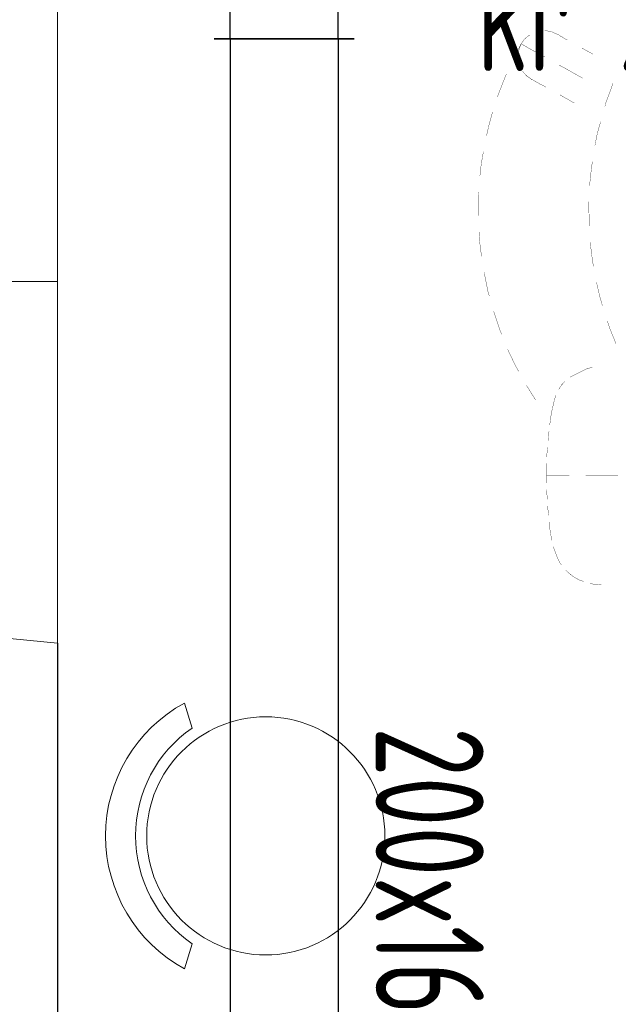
# Model space of a CAD drawing. Header units: millimetres. Extents: x 6904000 to 7075021, y 297772 to 407623.
# Tile 34 of 91: x 6940897 to 6942007, y 400075 to 401900. Entities that reach past the tile are written whole.
import ezdxf
from ezdxf.enums import TextEntityAlignment as Align

# ---------------------------------------------------------------- set-up
doc = ezdxf.new("R2010")
doc.units = ezdxf.units.MM
for name, color, linetype, lineweight in [('$went_nawiew', 150, 'Continuous', 30), ('$WENTYLACJA_OPIS', 20, 'Continuous', 25), ('MCS - PW - 2 piętro (2026.04.21)_do wysłania$0$Przekroje', 8, 'Continuous', 20), ('MCS - PW - 2 piętro (2026.04.21)_do wysłania$0$Przekrojowa', 8, 'Continuous', 25), ('MCS - PW - 2 piętro (2026.04.21)_do wysłania$0$S3_meble ruchome', 8, 'Continuous', 0), ('MCS - PW - 2 piętro (2026.04.21)_do wysłania$0$S3_okna', 8, 'Continuous', 9)]:
    doc.layers.add(name, color=color, linetype=linetype, lineweight=lineweight)
doc.layers.add('MCS - PW - 2 piętro (2026.04.21)_do wysłania$0$H', color=8, linetype='Continuous')
doc.styles.add('JOZEK', font='isocp3.shx', dxfattribs={"width": 0.9})

# ---------------------------------------------------------------- blocks, each defined once
blk = doc.blocks.new('MCS - PW - 2 piętro (2026.04.21)_do wysłania$0$zw$1D16')
at = {"layer": 'MCS - PW - 2 piętro (2026.04.21)_do wysłania$0$Przekroje', "ltscale": 1.6}
for points in [[(0, 0), (-32.21, -3.11), (-47.01, -3.11), (-47.01, -10.89), (-62.01, -10.89)], [(0, -134), (-32.21, -130.89), (-47.01, -130.89), (-47.01, -123.11), (-62.01, -123.11)]]:
    blk.add_lwpolyline(points, dxfattribs=at)
at = {"layer": 'MCS - PW - 2 piętro (2026.04.21)_do wysłania$0$S3_okna'}
for p, q in [((0, 0), (0, -134)), ((-32.21, -130.89), (-32.21, -3.11)), ((-62.01, -10.89), (-62.01, -123.11)), ((-47.01, -10.89), (-32.21, -10.89)), ((-47.01, -123.11), (-47.01, -10.89)), ((-39.61, -123.11), (-39.61, -10.89)), ((-47.01, -123.11), (-32.21, -123.11))]:
    blk.add_line(p, q, dxfattribs=at)
at = {"layer": 'MCS - PW - 2 piętro (2026.04.21)_do wysłania$0$S3_okna', "ltscale": 1.6}
blk.add_line((-124.02, -67), (0, -67), dxfattribs=at)
at = {"layer": 'MCS - PW - 2 piętro (2026.04.21)_do wysłania$0$S3_okna'}
for points in [[(0, 0), (-32.21, -3.11), (-47.01, -3.11), (-47.01, -10.89), (-62.01, -10.89)], [(0, -134), (-32.21, -130.89), (-47.01, -130.89), (-47.01, -123.11), (-62.01, -123.11)]]:
    blk.add_lwpolyline(points, dxfattribs=at)
blk = doc.blocks.new('MCS - PW - 2 piętro (2026.04.21)_do wysłania$0$zw$EDF5')
at = {"layer": 'MCS - PW - 2 piętro (2026.04.21)_do wysłania$0$H', "lineweight": 0, "const_width": 0.0573}
for points in [[(11.02, 57.8), (11.02, 51.79)], [(11.02, 57.8), (11.02, 51.79)], [(11.02, 57.8), (11.02, 51.79)], [(35.38, 57.44), (38.34, 56.24)], [(79.38, 55.37), (80.19, 55.59), (82.02, 56.29), (83.66, 56.86)], [(-9.28, 54.72), (-9.19, 53.35), (-9, 52.6)], [(38.34, 56.24), (39.59, 55.83)], [(42.43, 54.91), (44.28, 54.39), (46.81, 53.81)], [(30.93, 52.65), (31.05, 53.06)], [(49.77, 53.28), (50.51, 53.11)], [(50.51, 53.11), (53.69, 52.7), (54.22, 52.7)], [(66.39, 52.7), (68.41, 52.94)], [(68.41, 52.94), (69.15, 53.06)], [(72.16, 53.52), (72.45, 53.57)], [(72.45, 53.57), (74.42, 53.98)], [(74.42, 53.98), (76.32, 54.51)], [(76.32, 54.51), (76.54, 54.55)], [(89.07, 53.18), (89.89, 51.67), (90.23, 51.09)], [(-8.66, 51.45), (-8.42, 50.68), (-7.74, 49.48)], [(29.61, 49.72), (30.14, 50.75), (30.64, 51.79), (30.84, 52.2)], [(30.84, 52.2), (30.93, 52.65)], [(57.2, 52.48), (60.16, 52.41), (61.72, 52.41)], [(64.7, 52.53), (66.39, 52.7)], [(84.62, 51.26), (85.97, 48.85)], [(-7.74, 49.48), (-6.98, 48.56), (-6.52, 48.08)], [(29.2, 48.9), (29.61, 49.72)], [(80.99, 47.99), (80, 49.72)], [(11.02, 48.78), (11.02, 44.52)], [(11.02, 48.78), (11.02, 44.52)], [(11.02, 48.78), (11.02, 44.57)], [(26.96, 46.83), (27.76, 47.34), (28.46, 47.99)], [(81.52, 47.05), (80.99, 47.99)], [(85.97, 48.85), (86.59, 47.75), (87.05, 46.88)], [(91.67, 48.44), (91.79, 48.2), (92.25, 47.46), (92.41, 47.12), (92.61, 46.88), (92.7, 46.64), (92.77, 46.54), (92.82, 46.42)], [(-5.6, 47.34), (-5.15, 47), (-4.04, 46.47)], [(-4.04, 46.47), (-2.43, 45.89)], [(-2.43, 45.89), (-2.19, 45.85)], [(22.51, 45.44), (23.79, 45.73), (24.99, 46.01)], [(24.99, 46.01), (25.86, 46.3)], [(92.82, 46.42), (93.23, 45.49), (93.4, 44.57), (93.4, 44.23)], [(-1.03, 45.56), (-0.82, 45.49)], [(-0.82, 45.49), (0.87, 45.2), (2.36, 45.03)], [(3.58, 44.91), (4.28, 44.86)], [(4.28, 44.86), (5.36, 44.74)], [(6.59, 44.69), (7.67, 44.62), (8.37, 44.57)], [(9.57, 44.57), (11.09, 44.52)], [(11.09, 44.52), (13.23, 44.57)], [(14.43, 44.62), (14.89, 44.62), (16.21, 44.74)], [(17.44, 44.86), (18.71, 44.91)], [(18.71, 44.91), (19.22, 45.03)], [(20.37, 45.15), (22.51, 45.44)], [(84.12, 42.31), (83.95, 42.6), (83.76, 43.01), (83.47, 43.42), (83.25, 43.95), (82.96, 44.4)], [(88.57, 44.28), (88.73, 43.87), (89.19, 43.08), (89.6, 42.31), (89.94, 41.68), (90.23, 41.16), (90.51, 40.7)], [(24.94, 42.55), (27.71, 40.82)], [(84.45, 41.73), (84.33, 41.85), (84.28, 42.09), (84.12, 42.31)], [(85.97, 40.07), (85.68, 40.29), (84.98, 40.94), (84.45, 41.73)], [(92.61, 41.4), (92.41, 41.11), (91.79, 40.41), (90.97, 39.83), (90.06, 39.5)], [(90.51, 40.7), (90.68, 40.36)], [(90.68, 40.36), (90.87, 40.07), (90.92, 39.9)], [(30.31, 39.38), (31.22, 38.85)], [(31.22, 38.85), (34.35, 37.35)], [(88.08, 38.39), (88.9, 38.8)], [(90.06, 39.5), (89.14, 39.26), (88.78, 39.26)], [(88.9, 38.8), (90.97, 39.83)], [(82.5, 35.96), (84.69, 36.83)], [(84.69, 36.83), (85.39, 37.11)], [(37.11, 36.25), (37.93, 35.91), (41.4, 34.76)], [(81.16, 35.46), (82.5, 35.96)], [(44.28, 33.94), (44.98, 33.72), (48.66, 32.98)], [(66.56, 32.21), (68.7, 32.45), (71.01, 32.86)], [(73.94, 33.43), (75.74, 33.84)], [(75.74, 33.84), (78.05, 34.47)], [(78.05, 34.47), (78.34, 34.52)], [(51.62, 32.5), (52.41, 32.4)], [(52.41, 32.4), (54.31, 32.16), (56.12, 32.04)], [(59.05, 31.92), (60.09, 31.87), (60.21, 31.87), (60.33, 31.87)], [(60.33, 31.87), (60.45, 31.92)], [(60.45, 31.92), (60.78, 31.92), (61.43, 31.92), (63.55, 31.99)]]:
    blk.add_lwpolyline(points, dxfattribs=at)
blk = doc.blocks.new('MCS - PW - 2 piętro (2026.04.21)_do wysłania$0$zw$FED1')
at = {"layer": 'MCS - PW - 2 piętro (2026.04.21)_do wysłania$0$S3_meble ruchome', "ltscale": 1.6}
for p, q in [((-246.2, 150.5), (-199.8, 136.5)), ((-199.8, 136.5), (-246.2, 150.5)), ((246.1, 150.5), (199.8, 136.5)), ((199.8, 136.5), (246.2, 150.5))]:
    blk.add_line(p, q, dxfattribs=at)
blk.add_circle((0, 0), 220.7, dxfattribs=at)
for centre, radius, start, end in [((0, 16.8), 280.2, 28.5131, 151.4909), ((0, -1.4), 242.8, 34.6025, 145.4022)]:
    blk.add_arc(centre, radius, start, end, dxfattribs=at)

msp = doc.modelspace()

# ---------------------------------------------------------------- linework, layer by layer
at = {"layer": '$went_nawiew', "ltscale": 1.6}
for p, q in [((6941287.3, 401864.7), (6941287.3, 402264.9)), ((6941487.3, 401864.7), (6941487.3, 401964.7)), ((6941257.3, 401864.7), (6941517.3, 401864.7)), ((6941517.3, 401864.7), (6941257.3, 401864.7)), ((6941287.3, 401864.7), (6941287.4, 398482)), ((6941487.3, 401864.7), (6941487.4, 398482))]:
    msp.add_line(p, q, dxfattribs=at)
at = {"layer": 'MCS - PW - 2 piętro (2026.04.21)_do wysłania$0$Przekrojowa', "ltscale": 1.6}
msp.add_line((6940967.2, 400744.7), (6940967.2, 398344.6), dxfattribs=at)

# ---------------------------------------------------------------- block references
at = {"layer": 'MCS - PW - 2 piętro (2026.04.21)_do wysłania$0$Przekrojowa', "ltscale": 1.6, "xscale": -10, "yscale": 10, "zscale": 10, "rotation": 270}
msp.add_blockref('MCS - PW - 2 piętro (2026.04.21)_do wysłania$0$zw$EDF5', (6941428, 400945.4), dxfattribs=at)
at = {"layer": 'MCS - PW - 2 piętro (2026.04.21)_do wysłania$0$S3_meble ruchome', "ltscale": 1.6, "rotation": 90}
msp.add_blockref('MCS - PW - 2 piętro (2026.04.21)_do wysłania$0$zw$FED1', (6941353.2, 400387.3), dxfattribs=at)
at = {"layer": 'MCS - PW - 2 piętro (2026.04.21)_do wysłania$0$S3_okna', "xscale": 10, "yscale": 10, "zscale": 10, "rotation": 0.0009042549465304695}
msp.add_blockref('MCS - PW - 2 piętro (2026.04.21)_do wysłania$0$zw$1D16', (6940967.1, 402084.7), dxfattribs=at)

# ---------------------------------------------------------------- texts
at = {"layer": '$WENTYLACJA_OPIS', "style": 'JOZEK', "oblique": 0, "width": 0.75}
for s, rotation, p in [('kr 200x160', 0.0409, (6942188.1, 401905.1)), ('200x160', 270.0409, (6941657, 400276.4))]:
    msp.add_text(s, height=200, rotation=rotation, dxfattribs=at).set_placement(p, align=Align.MIDDLE_CENTER)

doc.saveas('drawing.dxf')
